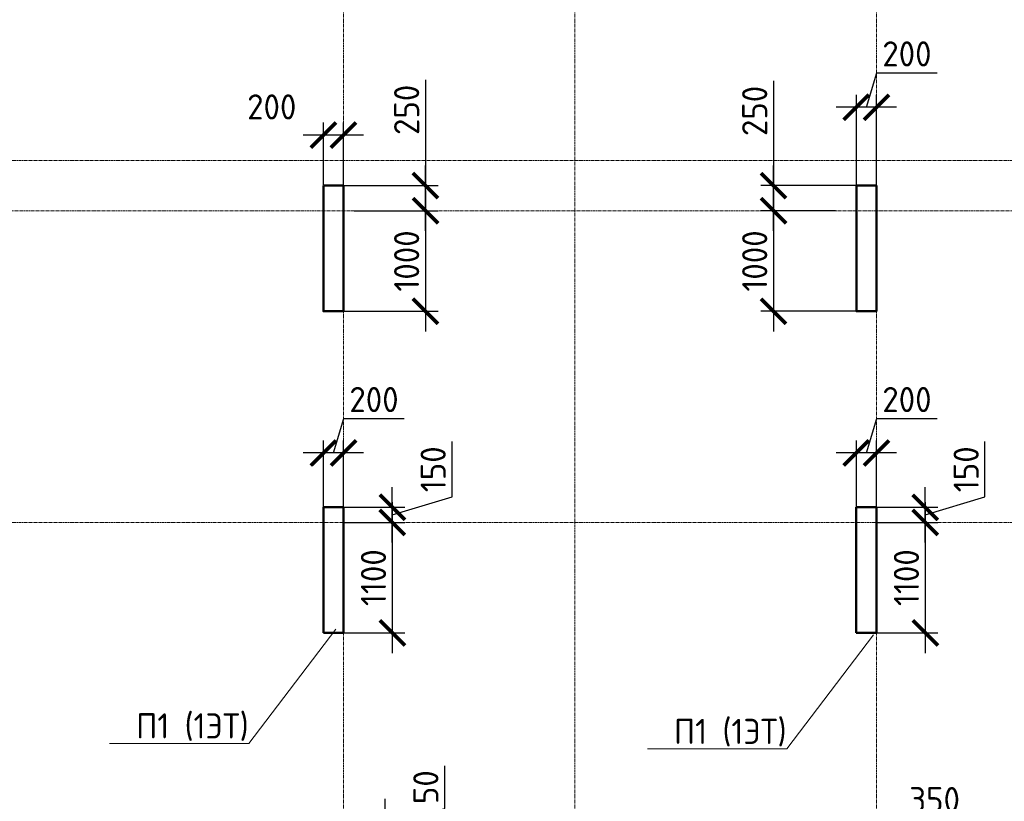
# Model space of a CAD drawing. Header units: millimetres. Extents: x 263826 to 1718326, y -423071 to 70137.
# Tile 200 of 256: x 452123 to 461914, y -69339 to -61563. Entities that reach past the tile are written whole.
import ezdxf
from ezdxf import colors
from ezdxf.entities.mleader import LeaderData, LeaderLine
from ezdxf.math import Vec2, Vec3

# ---------------------------------------------------------------- set-up
doc = ezdxf.new("R2010")
doc.units = ezdxf.units.MM
doc.linetypes.add('______5', pattern=[1100, 800, -100, 100, -100])
doc.linetypes.add('осевая', pattern=[50.8, 31.75, -6.35, 6.35, -6.35])
for name, color, linetype, lineweight in [('Конструкции 0.5', 5, 'Continuous', 50), ('Оси', 40, '______5', 18), ('подоснова', 151, 'Continuous', 5), ('РАЗМЕРЫ', 1, 'Continuous', 9)]:
    doc.layers.add(name, color=color, linetype=linetype, lineweight=lineweight)
doc.layers.add('Стена_ бетон не несущ.', color=7, linetype='Continuous', lineweight=35, true_color=0xb4b496)
doc.layers.add('Стена_ бетон несущ.', color=7, linetype='Continuous', lineweight=70, true_color=0xb4b496)
doc.styles.add('GOST-2.304_Type-B', font='GOST_Common.ttf')
doc.dimstyles.new('СПДС', dxfattribs={"dimscale": 100, "dimtxt": 2.5, "dimasz": 2.5, "dimexe": 1.25, "dimexo": 0, "dimtad": 1, "dimdec": 0, "dimtxsty": 'GOST-2.304_Type-B', "dimblk": 'ARCHTICK', "dimcen": 2.5, "dimdle": 2, "dimadec": 0, "dimazin": 2, "dimtfac": 0.75, "dimtdec": 0, "dimtmove": 1, "dimatfit": 3, "dimfxl": 1, "dimtolj": 1, "dimarcsym": 1})

# ---------------------------------------------------------------- blocks, each defined once
blk = doc.blocks.new('оси 2.2-2.3')
at = {"layer": 'Оси', "color": 16, "linetype": 'осевая', "lineweight": 0, "transparency": 33554687}
for p, q in [((505954.9, -104267.9), (505954.9, -130953.9)), ((508254.9, -104267.9), (508254.9, -130953.9)), ((511254.9, -104267.9), (511254.9, -130953.9)), ((468076.3, -109995.4), (524372.9, -109995.4)), ((468653.8, -110495.4), (523696.4, -110495.4)), ((468076.3, -113595.4), (524372.9, -113595.4))]:
    blk.add_line(p, q, dxfattribs=at)
blk = doc.blocks.new('_ArchTick')
at = {"color": 0, "linetype": 'ByBlock', "const_width": 0.15}
blk.add_lwpolyline([(-0.5, -0.5), (0.5, 0.5)], dxfattribs=at)
blk = doc.blocks.new('*D1802')
at = {"layer": 'DEFPOINTS', "color": 0, "transparency": 16777216}
for p in [(455242.8, -66413.6), (455828.4, -66413.6), (455476, -66563.6)]:
    blk.add_point(p, dxfattribs=at)
at = {"layer": 'РАЗМЕРЫ', "color": 0, "lineweight": -2, "transparency": 16777216}
for p, q in [((456422.1, -66310.5), (456422.1, -65760.5)), ((455828.4, -66763.6), (455828.4, -66213.6)), ((455828.4, -66488.6), (456422.1, -66310.5)), ((455242.8, -66413.6), (455953.4, -66413.6)), ((455476, -66563.6), (455953.4, -66563.6))]:
    blk.add_line(p, q, dxfattribs=at)
at = {"layer": 'РАЗМЕРЫ', "color": 0, "lineweight": -2, "transparency": 16777216, "xscale": 250, "yscale": 250, "zscale": 250}
for p, rotation in [((455828.4, -66413.6), 90), ((455828.4, -66563.6), 270)]:
    blk.add_blockref('_ArchTick', p, dxfattribs=dict(at, rotation=rotation))
at = {"layer": 'РАЗМЕРЫ', "color": 0, "lineweight": 0, "transparency": 16777216, "insert": (456234.6, -66035.5), "char_height": 250, "attachment_point": 5, "rotation": 90, "style": 'GOST-2.304_Type-B'}
blk.add_mtext('\\A1;150', dxfattribs=at)
blk = doc.blocks.new('*D1803')
at = {"layer": 'DEFPOINTS', "color": 0, "transparency": 16777216}
for p in [(455342.9, -66563.6), (455342.9, -67663.6), (455828.4, -67663.6)]:
    blk.add_point(p, dxfattribs=at)
at = {"layer": 'РАЗМЕРЫ', "color": 0, "lineweight": -2, "transparency": 16777216}
for p, q in [((455828.4, -66363.6), (455828.4, -67863.6)), ((455342.9, -66563.6), (455953.4, -66563.6)), ((455342.9, -67663.6), (455953.4, -67663.6))]:
    blk.add_line(p, q, dxfattribs=at)
at = {"layer": 'РАЗМЕРЫ', "color": 0, "lineweight": -2, "transparency": 16777216, "xscale": 250, "yscale": 250, "zscale": 250}
for p, rotation in [((455828.4, -66563.6), 90), ((455828.4, -67663.6), 270)]:
    blk.add_blockref('_ArchTick', p, dxfattribs=dict(at, rotation=rotation))
at = {"layer": 'РАЗМЕРЫ', "color": 0, "lineweight": 0, "transparency": 16777216, "insert": (455640.9, -67113.6), "char_height": 250, "attachment_point": 5, "rotation": 90, "style": 'GOST-2.304_Type-B'}
blk.add_mtext('\\A1;1100', dxfattribs=at)
blk = doc.blocks.new('*D1804')
at = {"layer": 'DEFPOINTS', "color": 0, "transparency": 16777216}
for p in [(455142.8, -65873), (455142.8, -66413.6), (455342.9, -66413.6)]:
    blk.add_point(p, dxfattribs=at)
at = {"layer": 'РАЗМЕРЫ', "color": 0, "lineweight": -2, "transparency": 16777216}
for p, q in [((455242.9, -65873), (455346, -65529.3)), ((455346, -65529.3), (455946, -65529.3)), ((455142.8, -66413.6), (455142.8, -65748)), ((455342.9, -66413.6), (455342.9, -65748)), ((455542.9, -65873), (454942.8, -65873))]:
    blk.add_line(p, q, dxfattribs=at)
at = {"layer": 'РАЗМЕРЫ', "color": 0, "lineweight": -2, "transparency": 16777216, "xscale": 250, "yscale": 250, "zscale": 250, "rotation": 180}
blk.add_blockref('_ArchTick', (455142.8, -65873), dxfattribs=at)
at = {"layer": 'РАЗМЕРЫ', "color": 0, "lineweight": -2, "transparency": 16777216, "xscale": 250, "yscale": 250, "zscale": 250}
blk.add_blockref('_ArchTick', (455342.9, -65873), dxfattribs=at)
at = {"layer": 'РАЗМЕРЫ', "color": 0, "lineweight": 0, "transparency": 16777216, "insert": (455646, -65341.8), "char_height": 250, "attachment_point": 5, "style": 'GOST-2.304_Type-B'}
blk.add_mtext('\\A1;200', dxfattribs=at)
blk = doc.blocks.new('*D1805')
at = {"layer": 'DEFPOINTS', "color": 0, "transparency": 16777216}
for p in [(460543, -66413.6), (461128.5, -66413.6), (460776.1, -66563.6)]:
    blk.add_point(p, dxfattribs=at)
at = {"layer": 'РАЗМЕРЫ', "color": 0, "lineweight": -2, "transparency": 16777216}
for p, q in [((461722.3, -66310.5), (461722.3, -65760.5)), ((461128.5, -66763.6), (461128.5, -66213.6)), ((461128.5, -66488.6), (461722.3, -66310.5)), ((460543, -66413.6), (461253.5, -66413.6)), ((460776.1, -66563.6), (461253.5, -66563.6))]:
    blk.add_line(p, q, dxfattribs=at)
at = {"layer": 'РАЗМЕРЫ', "color": 0, "lineweight": -2, "transparency": 16777216, "xscale": 250, "yscale": 250, "zscale": 250}
for p, rotation in [((461128.5, -66413.6), 90), ((461128.5, -66563.6), 270)]:
    blk.add_blockref('_ArchTick', p, dxfattribs=dict(at, rotation=rotation))
at = {"layer": 'РАЗМЕРЫ', "color": 0, "lineweight": 0, "transparency": 16777216, "insert": (461534.8, -66035.5), "char_height": 250, "attachment_point": 5, "rotation": 90, "style": 'GOST-2.304_Type-B'}
blk.add_mtext('\\A1;150', dxfattribs=at)
blk = doc.blocks.new('*D1806')
at = {"layer": 'DEFPOINTS', "color": 0, "transparency": 16777216}
for p in [(460643, -66563.6), (460643, -67663.6), (461128.5, -67663.6)]:
    blk.add_point(p, dxfattribs=at)
at = {"layer": 'РАЗМЕРЫ', "color": 0, "lineweight": -2, "transparency": 16777216}
for p, q in [((461128.5, -66363.6), (461128.5, -67863.6)), ((460643, -66563.6), (461253.5, -66563.6)), ((460643, -67663.6), (461253.5, -67663.6))]:
    blk.add_line(p, q, dxfattribs=at)
at = {"layer": 'РАЗМЕРЫ', "color": 0, "lineweight": -2, "transparency": 16777216, "xscale": 250, "yscale": 250, "zscale": 250}
for p, rotation in [((461128.5, -66563.6), 90), ((461128.5, -67663.6), 270)]:
    blk.add_blockref('_ArchTick', p, dxfattribs=dict(at, rotation=rotation))
at = {"layer": 'РАЗМЕРЫ', "color": 0, "lineweight": 0, "transparency": 16777216, "insert": (460941, -67113.6), "char_height": 250, "attachment_point": 5, "rotation": 90, "style": 'GOST-2.304_Type-B'}
blk.add_mtext('\\A1;1100', dxfattribs=at)
blk = doc.blocks.new('*D1807')
at = {"layer": 'DEFPOINTS', "color": 0, "transparency": 16777216}
for p in [(460443, -65873), (460443, -66413.6), (460643, -66413.6)]:
    blk.add_point(p, dxfattribs=at)
at = {"layer": 'РАЗМЕРЫ', "color": 0, "lineweight": -2, "transparency": 16777216}
for p, q in [((460543, -65873), (460646.1, -65529.3)), ((460646.1, -65529.3), (461246.1, -65529.3)), ((460443, -66413.6), (460443, -65748)), ((460643, -66413.6), (460643, -65748)), ((460843, -65873), (460243, -65873))]:
    blk.add_line(p, q, dxfattribs=at)
at = {"layer": 'РАЗМЕРЫ', "color": 0, "lineweight": -2, "transparency": 16777216, "xscale": 250, "yscale": 250, "zscale": 250, "rotation": 180}
blk.add_blockref('_ArchTick', (460443, -65873), dxfattribs=at)
at = {"layer": 'РАЗМЕРЫ', "color": 0, "lineweight": -2, "transparency": 16777216, "xscale": 250, "yscale": 250, "zscale": 250}
blk.add_blockref('_ArchTick', (460643, -65873), dxfattribs=at)
at = {"layer": 'РАЗМЕРЫ', "color": 0, "lineweight": 0, "transparency": 16777216, "insert": (460946.1, -65341.8), "char_height": 250, "attachment_point": 5, "style": 'GOST-2.304_Type-B'}
blk.add_mtext('\\A1;200', dxfattribs=at)
blk = doc.blocks.new('*D1862')
at = {"layer": 'DEFPOINTS', "color": 0, "transparency": 16777216}
for p in [(455342.9, -69613.6), (455468.1, -69563.6), (455755.5, -69563.6)]:
    blk.add_point(p, dxfattribs=at)
at = {"layer": 'РАЗМЕРЫ', "color": 0, "lineweight": -2, "transparency": 16777216}
for p, q in [((456349.3, -69410.5), (456349.3, -68985.5)), ((455755.5, -69563.6), (455755.5, -69313.6)), ((455755.5, -69588.6), (456349.3, -69410.5)), ((455342.9, -69613.6), (455880.5, -69613.6)), ((455468.1, -69563.6), (455880.5, -69563.6)), ((455755.5, -69613.6), (455755.5, -69563.6)), ((455755.5, -69613.6), (455755.5, -69563.6)), ((455755.5, -69613.6), (455755.5, -69863.6))]:
    blk.add_line(p, q, dxfattribs=at)
at = {"layer": 'РАЗМЕРЫ', "color": 0, "lineweight": -2, "transparency": 16777216, "xscale": 250, "yscale": 250, "zscale": 250}
for p, rotation in [((455755.5, -69563.6), 270), ((455755.5, -69613.6), 90)]:
    blk.add_blockref('_ArchTick', p, dxfattribs=dict(at, rotation=rotation))
at = {"layer": 'РАЗМЕРЫ', "color": 0, "lineweight": 0, "transparency": 16777216, "insert": (456161.8, -69198), "char_height": 250, "attachment_point": 5, "rotation": 90, "style": 'GOST-2.304_Type-B'}
blk.add_mtext('\\A1;50', dxfattribs=at)
blk = doc.blocks.new('*D1865')
at = {"layer": 'DEFPOINTS', "color": 0, "transparency": 16777216}
for p in [(460643, -69852.8), (460643, -70240.5), (460992.9, -70313.6)]:
    blk.add_point(p, dxfattribs=at)
at = {"layer": 'РАЗМЕРЫ', "color": 0, "lineweight": -2, "transparency": 16777216}
for p, q in [((460817.9, -69852.8), (460921, -69509)), ((460921, -69509), (461521, -69509)), ((460643, -70240.5), (460643, -69727.8)), ((460992.9, -70313.6), (460992.9, -69727.8)), ((461192.9, -69852.8), (460443, -69852.8))]:
    blk.add_line(p, q, dxfattribs=at)
at = {"layer": 'РАЗМЕРЫ', "color": 0, "lineweight": -2, "transparency": 16777216, "xscale": 250, "yscale": 250, "zscale": 250, "rotation": 180}
blk.add_blockref('_ArchTick', (460643, -69852.8), dxfattribs=at)
at = {"layer": 'РАЗМЕРЫ', "color": 0, "lineweight": -2, "transparency": 16777216, "xscale": 250, "yscale": 250, "zscale": 250}
blk.add_blockref('_ArchTick', (460992.9, -69852.8), dxfattribs=at)
at = {"layer": 'РАЗМЕРЫ', "color": 0, "lineweight": 0, "transparency": 16777216, "insert": (461221, -69321.5), "char_height": 250, "attachment_point": 5, "style": 'GOST-2.304_Type-B'}
blk.add_mtext('\\A1;350', dxfattribs=at)
blk = doc.blocks.new('*D1877')
at = {"layer": 'DEFPOINTS', "color": 0, "transparency": 16777216}
for p in [(455447.9, -63463.6), (455342.8, -64463.6), (456158.3, -64463.6)]:
    blk.add_point(p, dxfattribs=at)
at = {"layer": 'РАЗМЕРЫ', "color": 0, "lineweight": -2, "transparency": 16777216}
for p, q in [((456158.3, -63263.6), (456158.3, -64663.6)), ((455447.9, -63463.6), (456283.3, -63463.6)), ((455342.8, -64463.6), (456283.3, -64463.6))]:
    blk.add_line(p, q, dxfattribs=at)
at = {"layer": 'РАЗМЕРЫ', "color": 0, "lineweight": -2, "transparency": 16777216, "xscale": 250, "yscale": 250, "zscale": 250}
for p, rotation in [((456158.3, -63463.6), 90), ((456158.3, -64463.6), 270)]:
    blk.add_blockref('_ArchTick', p, dxfattribs=dict(at, rotation=rotation))
at = {"layer": 'РАЗМЕРЫ', "color": 0, "lineweight": 0, "transparency": 16777216, "insert": (455970.8, -63963.6), "char_height": 250, "attachment_point": 5, "rotation": 90, "style": 'GOST-2.304_Type-B'}
blk.add_mtext('\\A1;1000', dxfattribs=at)
blk = doc.blocks.new('*D1878')
at = {"layer": 'DEFPOINTS', "color": 0, "transparency": 16777216}
for p in [(455143, -62711.1), (455143, -63205.9), (455343, -63205.9)]:
    blk.add_point(p, dxfattribs=at)
at = {"layer": 'РАЗМЕРЫ', "color": 0, "lineweight": -2, "transparency": 16777216}
for p, q in [((455143, -63205.9), (455143, -62586.1)), ((455343, -63205.9), (455343, -62586.1)), ((455543, -62711.1), (454943, -62711.1))]:
    blk.add_line(p, q, dxfattribs=at)
at = {"layer": 'РАЗМЕРЫ', "color": 0, "lineweight": -2, "transparency": 16777216, "xscale": 250, "yscale": 250, "zscale": 250, "rotation": 180}
blk.add_blockref('_ArchTick', (455143, -62711.1), dxfattribs=at)
at = {"layer": 'РАЗМЕРЫ', "color": 0, "lineweight": -2, "transparency": 16777216, "xscale": 250, "yscale": 250, "zscale": 250}
blk.add_blockref('_ArchTick', (455343, -62711.1), dxfattribs=at)
at = {"layer": 'РАЗМЕРЫ', "color": 0, "lineweight": 0, "transparency": 16777216, "insert": (454629.3, -62430.6), "char_height": 250, "attachment_point": 5, "style": 'GOST-2.304_Type-B'}
blk.add_mtext('\\A1;200', dxfattribs=at)
blk = doc.blocks.new('*D1822')
at = {"layer": 'DEFPOINTS', "color": 0, "transparency": 16777216}
for p in [(460236.5, -63463.6), (459619.6, -64463.6), (460443, -64463.6)]:
    blk.add_point(p, dxfattribs=at)
at = {"layer": 'РАЗМЕРЫ', "color": 0, "lineweight": -2, "transparency": 16777216}
for p, q in [((459619.6, -63263.6), (459619.6, -64663.6)), ((460236.5, -63463.6), (459494.6, -63463.6)), ((460443, -64463.6), (459494.6, -64463.6))]:
    blk.add_line(p, q, dxfattribs=at)
at = {"layer": 'РАЗМЕРЫ', "color": 0, "lineweight": -2, "transparency": 16777216, "xscale": 250, "yscale": 250, "zscale": 250}
for p, rotation in [((459619.6, -63463.6), 90), ((459619.6, -64463.6), 270)]:
    blk.add_blockref('_ArchTick', p, dxfattribs=dict(at, rotation=rotation))
at = {"layer": 'РАЗМЕРЫ', "color": 0, "lineweight": 0, "transparency": 16777216, "insert": (459432.1, -63963.6), "char_height": 250, "attachment_point": 5, "rotation": 90, "style": 'GOST-2.304_Type-B'}
blk.add_mtext('\\A1;1000', dxfattribs=at)
blk = doc.blocks.new('*D1944')
at = {"layer": 'DEFPOINTS', "color": 0, "transparency": 16777216}
for p in [(455342.8, -63213.6, 3100), (456158.3, -63213.6), (455447.9, -63463.6, 3100)]:
    blk.add_point(p, dxfattribs=at)
at = {"layer": 'РАЗМЕРЫ', "color": 0, "lineweight": -2, "transparency": 16777216}
for p, q in [((456158.3, -62160), (456158.3, -63213.6)), ((456158.3, -63663.6), (456158.3, -63013.6)), ((455342.8, -63213.6), (456283.3, -63213.6)), ((455447.9, -63463.6), (456283.3, -63463.6))]:
    blk.add_line(p, q, dxfattribs=at)
at = {"layer": 'РАЗМЕРЫ', "color": 0, "lineweight": -2, "transparency": 16777216, "xscale": 250, "yscale": 250, "zscale": 250}
for p, rotation in [((456158.3, -63213.6), 90), ((456158.3, -63463.6), 270)]:
    blk.add_blockref('_ArchTick', p, dxfattribs=dict(at, rotation=rotation))
at = {"layer": 'РАЗМЕРЫ', "color": 0, "lineweight": 0, "transparency": 16777216, "insert": (455970.8, -62460), "char_height": 250, "attachment_point": 5, "rotation": 90, "style": 'GOST-2.304_Type-B'}
blk.add_mtext('\\A1;250', dxfattribs=at)
blk = doc.blocks.new('_None')
blk = doc.blocks.new('*D2228')
at = {"layer": 'DEFPOINTS', "color": 0, "transparency": 16777216}
for p in [(459619.6, -63213.6), (460442.9, -63213.6, 3100), (460236.5, -63463.6, 3100)]:
    blk.add_point(p, dxfattribs=at)
at = {"layer": 'РАЗМЕРЫ', "color": 0, "lineweight": -2, "transparency": 16777216}
for p, q in [((459619.6, -62170.7), (459619.6, -63213.6)), ((459619.6, -63663.6), (459619.6, -63013.6)), ((460442.9, -63213.6), (459494.6, -63213.6)), ((460236.5, -63463.6), (459494.6, -63463.6))]:
    blk.add_line(p, q, dxfattribs=at)
at = {"layer": 'РАЗМЕРЫ', "color": 0, "lineweight": -2, "transparency": 16777216, "xscale": 250, "yscale": 250, "zscale": 250}
for p, rotation in [((459619.6, -63213.6), 90), ((459619.6, -63463.6), 270)]:
    blk.add_blockref('_ArchTick', p, dxfattribs=dict(at, rotation=rotation))
at = {"layer": 'РАЗМЕРЫ', "color": 0, "lineweight": 0, "transparency": 16777216, "insert": (459432.1, -62470.7), "char_height": 250, "attachment_point": 5, "rotation": 90, "style": 'GOST-2.304_Type-B'}
blk.add_mtext('\\A1;250', dxfattribs=at)
blk = doc.blocks.new('*D2229')
at = {"layer": 'DEFPOINTS', "color": 0, "transparency": 16777216}
for p in [(460442.9, -62434.5), (460442.9, -63213.6), (460642.9, -63213.6, 3100)]:
    blk.add_point(p, dxfattribs=at)
at = {"layer": 'РАЗМЕРЫ', "color": 0, "lineweight": -2, "transparency": 16777216}
for p, q in [((460542.9, -62434.5), (460646, -62090.7)), ((460646, -62090.7), (461246, -62090.7)), ((460442.9, -63213.6), (460442.9, -62309.5)), ((460642.9, -63213.6), (460642.9, -62309.5)), ((460842.9, -62434.5), (460242.9, -62434.5))]:
    blk.add_line(p, q, dxfattribs=at)
at = {"layer": 'РАЗМЕРЫ', "color": 0, "lineweight": -2, "transparency": 16777216, "xscale": 250, "yscale": 250, "zscale": 250, "rotation": 180}
blk.add_blockref('_ArchTick', (460442.9, -62434.5), dxfattribs=at)
at = {"layer": 'РАЗМЕРЫ', "color": 0, "lineweight": -2, "transparency": 16777216, "xscale": 250, "yscale": 250, "zscale": 250}
blk.add_blockref('_ArchTick', (460642.9, -62434.5), dxfattribs=at)
at = {"layer": 'РАЗМЕРЫ', "color": 0, "lineweight": 0, "transparency": 16777216, "insert": (460946, -61903.2), "char_height": 250, "attachment_point": 5, "style": 'GOST-2.304_Type-B'}
blk.add_mtext('\\A1;200', dxfattribs=at)

msp = doc.modelspace()

# ---------------------------------------------------------------- linework, layer by layer
at = {"color": 1, "lineweight": 50}
for p, q in [((455342.83296, -63213.62601, -4157.37226), (455142.83296, -63213.62601, -4157.37226)), ((460642.86242, -63213.62599, -4157.37226), (460442.86242, -63213.62599, -4157.37226)), ((460442.86242, -63213.62599, -4157.37226), (460642.86242, -63213.62599, -4157.37226))]:
    msp.add_line(p, q, dxfattribs=at)
at = {"color": 1, "lineweight": 50, "elevation": -4157.37226}
for points in [[(455142.83296, -63213.62601), (455342.83296, -63213.62601), (455342.83296, -64463.62565), (455142.83296, -64463.62565)], [(460442.86242, -63213.62599), (460642.86242, -63213.62599), (460642.86242, -64463.62562), (460442.86242, -64463.62562)]]:
    msp.add_lwpolyline(points, close=True, dxfattribs=at)
at = {"layer": 'Конструкции 0.5', "color": 1}
for p, q in [((455142.99302, -64463.6257, -4157.37226), (455342.82585, -64463.6257, -4157.37226)), ((460443.02248, -64463.62562, -4157.37226), (460642.59477, -64463.62562, -4157.37226))]:
    msp.add_line(p, q, dxfattribs=at)
at = {"layer": 'Конструкции 0.5'}
for p, q in [((455342.82581, -66413.6256, -4157.37226), (455142.82581, -66413.6256, -4157.37226)), ((455142.82581, -66413.6256, -4157.37226), (455142.82581, -67663.62565, -4157.37226)), ((455342.82581, -66533.6256, -4157.37226), (455342.82581, -66413.6256, -4157.37226)), ((460522.59477, -66413.62565, -4157.37226), (460442.59477, -66413.6256, -4157.37226)), ((460442.59477, -66413.6256, -4157.37226), (460442.59477, -66533.6256, -4157.37226)), ((460642.59477, -66413.62565, -4157.37226), (460522.59477, -66413.62565, -4157.37226)), ((460642.59477, -67663.62567, -4157.37226), (460642.59477, -66413.62565, -4157.37226)), ((455342.82581, -67663.62565, -4157.37226), (455342.82581, -66533.6256, -4157.37226)), ((460442.59477, -66533.6256, -4157.37226), (460442.59477, -67663.62567, -4157.37226)), ((455142.82581, -67663.62565, -4157.37226), (455262.82581, -67663.62565, -4157.37226)), ((455262.82581, -67663.62565, -4157.37226), (455342.82581, -67663.62565, -4157.37226)), ((460442.59477, -67663.62567, -4157.37226), (460562.59477, -67663.62567, -4157.37226)), ((460562.59477, -67663.62567, -4157.37226), (460642.59477, -67663.62567, -4157.37226))]:
    msp.add_line(p, q, dxfattribs=at)
at = {"layer": 'Стена_ бетон не несущ.', "color": 1, "linetype": 'Continuous', "lineweight": 35, "transparency": 33554687}
msp.add_line((460642.86242, -64463.62562, -4157.37226), (460442.86242, -64463.62562, -4157.37226), dxfattribs=at)
at = {"layer": 'Стена_ бетон несущ.', "color": 1, "linetype": 'Continuous', "lineweight": 35, "transparency": 33554687}
for p, q in [((455142.83296, -63213.62601, -4157.37226), (455142.83296, -64463.62565, -4157.37226)), ((455342.83296, -64463.62565, -4157.37226), (455342.83296, -63213.62601, -4157.37226)), ((460442.86242, -63213.62599, -4157.37226), (460442.86242, -64463.62562, -4157.37226)), ((460642.86242, -64463.62562, -4157.37226), (460642.86242, -63213.62599, -4157.37226)), ((455142.83296, -64463.62565, -4157.37226), (455342.83296, -64463.62565, -4157.37226)), ((460442.86242, -64463.62562, -4157.37226), (460642.86242, -64463.62562, -4157.37226))]:
    msp.add_line(p, q, dxfattribs=at)

# ---------------------------------------------------------------- block references
at = {"layer": 'РАЗМЕРЫ', "color": 1}
msp.add_blockref('оси 2.2-2.3', (-50611.99665, 47031.72666, -4157.37226), dxfattribs=at)

# ---------------------------------------------------------------- dimensions: what is measured, and where the dimension line sits
at = {"layer": 'РАЗМЕРЫ', "color": 1, "lineweight": 0}
for base, p1, p2, picture, middle in [((460442.86242, -62434.49076, -7257.37226), (460642.86242, -63213.62599, -4157.37226), (460442.86242, -63213.62599, -7257.37226), '*D2229', (460708.48742, -61903.24076, -7257.37226)), ((455142.82581, -65873.03901, -4157.37226), (455342.92159, -66413.6257, -4157.37226), (455142.82581, -66413.6257, -4157.37226), '*D1804', (455408.4987, -65341.78901, -4157.37226)), ((460442.95107, -65873.03901, -4157.37226), (460643.04685, -66413.6257, -4157.37226), (460442.95107, -66413.6257, -4157.37226), '*D1807', (460708.62396, -65341.78901, -4157.37226)), ((460642.95107, -69852.76285, -4157.37226), (460992.85531, -70313.62565, -4157.37226), (460642.95107, -70240.53575, -4157.37226), '*D1865', (460983.52819, -69321.51285, -4157.37226))]:
    dim = msp.add_linear_dim(base=base, p1=p1, p2=p2, dimstyle='СПДС', dxfattribs=at)
    dim.commit()
    dim.dimension.update_dxf_attribs({"geometry": picture, "text_midpoint": middle})
for base, p1, p2, picture, middle in [((456158.27553, -63213.62601, -7257.37226), (455447.89574, -63463.62565, -4157.37226), (455342.82585, -63213.62601, -4157.37226), '*D1944', (456158.27553, -62459.968, -7257.37226)), ((459619.60941, -63213.62599, -7257.37226), (460236.53194, -63463.62565, -4157.37226), (460442.86242, -63213.62599, -4157.37226), '*D2228', (459508.00093, -62470.66041, -7257.37226))]:
    dim = msp.add_linear_dim(base=base, p1=p1, p2=p2, angle=90, dimstyle='СПДС', dxfattribs=at)
    dim.commit()
    dim.dimension.update_dxf_attribs({"geometry": picture, "text_midpoint": middle, "dimtype": 160})
dim = msp.add_linear_dim(base=(455142.99302, -62711.08958, -4157.37226), p1=(455342.95107, -63205.88876, -4157.37226), p2=(455142.99302, -63205.88876, -4157.37226), dimstyle='СПДС', dxfattribs=at)
dim.commit()
dim.dimension.update_dxf_attribs({"geometry": '*D1878', "text_midpoint": (454629.32413, -62618.08369, -4157.37226), "dimtype": 160})
for base, p1, p2, picture, middle in [((456158.27553, -64463.6257, -4157.37226), (455447.89574, -63463.62565, -4157.37226), (455342.82585, -64463.6257, -4157.37226), '*D1877', (455970.77553, -63963.62567, -4157.37226)), ((459619.60941, -64463.6257, -4157.37226), (460236.53194, -63463.62565, -4157.37226), (460443.02248, -64463.6257, -4157.37226), '*D1822', (459432.10941, -63963.62567, -4157.37226)), ((455828.38708, -66413.6257, -4157.37226), (455476.00246, -66563.62565, -4157.37226), (455242.82581, -66413.6257, -4157.37226), '*D1802', (456234.63708, -66248.00067, -4157.37226)), ((461128.51234, -66413.6257, -4157.37226), (460776.12772, -66563.62565, -4157.37226), (460542.95107, -66413.6257, -4157.37226), '*D1805', (461534.76234, -66248.00067, -4157.37226)), ((455828.38708, -67663.62567, -4157.37226), (455342.92159, -66563.62565, -4157.37226), (455342.92159, -67663.62567, -4157.37226), '*D1803', (455640.88708, -67113.62566, -4157.37226)), ((461128.51234, -67663.62567, -4157.37226), (460643.04685, -66563.62565, -4157.37226), (460643.04685, -67663.62567, -4157.37226), '*D1806', (460941.01234, -67113.62566, -4157.37226)), ((455755.54932, -69563.62565, -4157.37226), (455342.85531, -69613.62568, -4157.37226), (455468.09922, -69563.62565, -4157.37226), '*D1862', (456161.79932, -69348.00066, -4157.37226))]:
    dim = msp.add_linear_dim(base=base, p1=p1, p2=p2, angle=90, dimstyle='СПДС', dxfattribs=at)
    dim.commit()
    dim.dimension.update_dxf_attribs({"geometry": picture, "text_midpoint": middle})

# ---------------------------------------------------------------- leaders
at = {"layer": 'подоснова', "color": 4, "ltscale": 0.3}
ml = msp.add_multileader_mtext('Standard', dxfattribs=at)
ml.set_content('П1 (1ЭТ)', color=4, style='GOST-2.304_Type-B')
ml.set_leader_properties(color=256, linetype='ByLayer', lineweight=15)
ml.set_arrow_properties(name='NONE')
ml.build(insert=Vec2(0, 0))
ml.multileader.update_dxf_attribs({"text_left_attachment_type": 6, "text_right_attachment_type": 6, "dogleg_length": 0.1, "arrow_head_size": 18})
ctx = ml.context
ctx.base_point, ctx.char_height, ctx.arrow_head_size, ctx.landing_gap_size, ctx.plane_origin = Vec3(453277.19159, -68763.17598, 3100), 250, 18, 20, Vec3(445422.22637, -67495.2699, 3100)
ctx.left_attachment, ctx.right_attachment, ctx.text_align_type = 6, 6, 1
notes = []
notes.append((ctx, [(1, (1, 1, 0), (454402.89765, -68763.17598, 3100), (-1, 0), 0.1, [(0, [(455265.16172, -67627.45775, 3100)], 0, [])])]))
ctx.mtext.insert, ctx.mtext.alignment, ctx.mtext.flow_direction = Vec3(453839.99462, -68463.17598, 3100), 2, 5
ml = msp.add_multileader_mtext('Standard', dxfattribs=at)
ml.set_content('П1 (1ЭТ)', color=4, style='GOST-2.304_Type-B')
ml.set_leader_properties(color=256, linetype='ByLayer', lineweight=15)
ml.set_arrow_properties(name='NONE')
ml.build(insert=Vec2(0, 0))
ml.multileader.update_dxf_attribs({"text_left_attachment_type": 6, "text_right_attachment_type": 6, "dogleg_length": 0.1, "arrow_head_size": 18})
ctx = ml.context
ctx.base_point, ctx.char_height, ctx.arrow_head_size, ctx.landing_gap_size, ctx.plane_origin = Vec3(458626.13944, -68818.01443, 3100), 250, 18, 20, Vec3(450771.17422, -67550.10835, 3100)
ctx.left_attachment, ctx.right_attachment, ctx.text_align_type = 6, 6, 1
notes.append((ctx, [(1, (1, 1, 0), (459751.84551, -68818.01443, 3100), (-1, 0), 0.1, [(0, [(460614.10957, -67682.2962, 3100)], 0, [])])]))
ctx.mtext.insert, ctx.mtext.alignment, ctx.mtext.flow_direction = Vec3(459188.94248, -68518.01443, 3100), 2, 5
for ctx, leaders in notes:
    for number, flags, end, landing, length, lines in leaders:
        leader = LeaderData()
        leader.index, (leader.has_last_leader_line, leader.has_dogleg_vector, leader.attachment_direction) = number, flags
        leader.last_leader_point, leader.dogleg_vector, leader.dogleg_length = Vec3(end), Vec3(landing), length
        for number, points, colour, breaks in lines:
            line = LeaderLine()
            line.index, line.vertices, line.color, line.breaks = number, Vec3.list(points), colors.encode_raw_color(colour), breaks
            leader.lines.append(line)
        ctx.leaders.append(leader)

doc.saveas('drawing.dxf')
